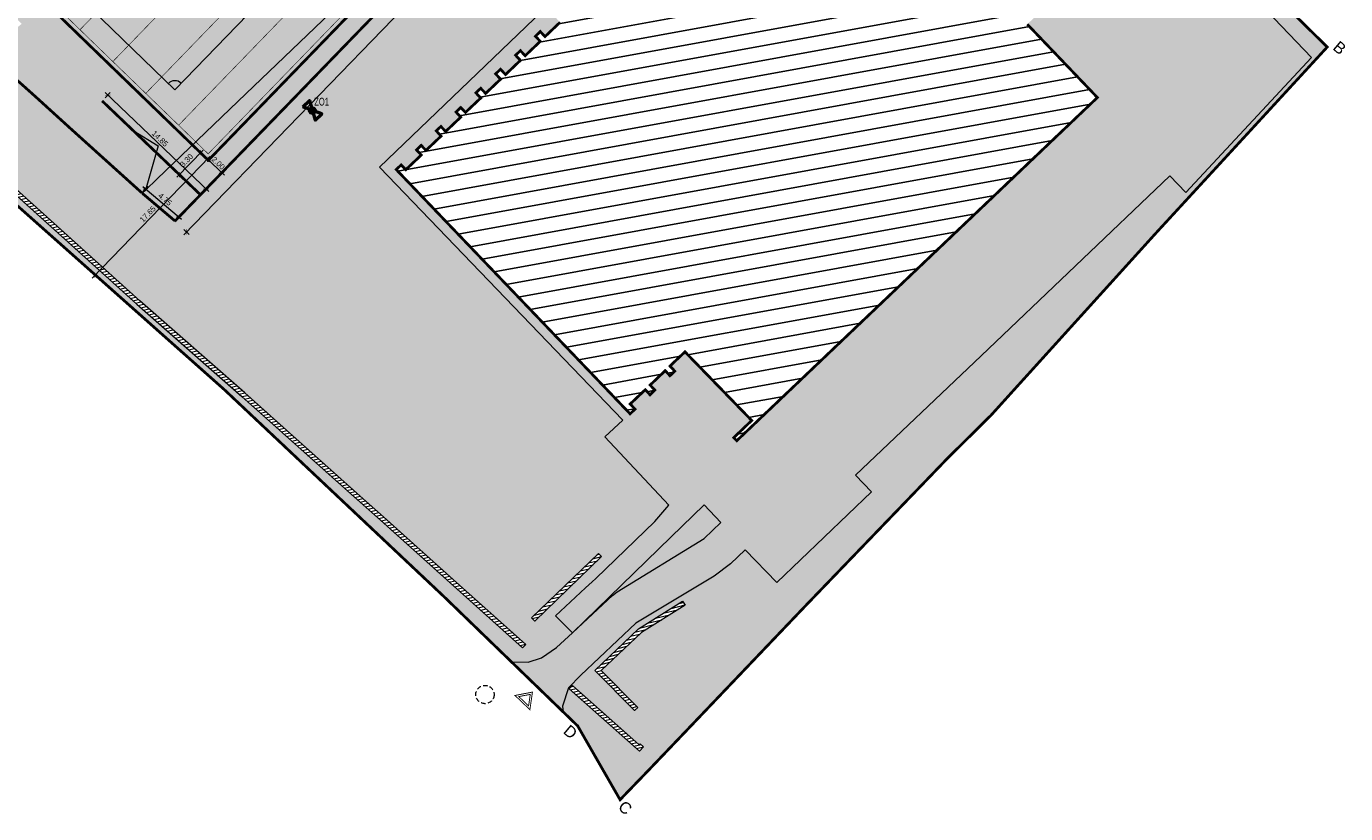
# Model space of a CAD drawing. Header units: metres. Extents: x 7426999 to 7429100, y 5539936 to 5541998.
# Tile 2 of 15: x 7427260 to 7427404, y 5541227 to 5541313. Entities that reach past the tile are written whole.
import ezdxf
from ezdxf.enums import TextEntityAlignment as Align
from ezdxf.lldxf.tags import DXFTag

# ---------------------------------------------------------------- set-up
doc = ezdxf.new("R2010")
doc.units = ezdxf.units.M
doc.header["$PDSIZE"] = 0.75
for name, pattern in [('CONTINOUS', [0]), ('DASHED', [0.75, 0.5, -0.25]), ('DASHED2', [0.375, 0.25, -0.125])]:
    doc.linetypes.add(name, pattern=pattern)
doc.layers.get('0').update_dxf_attribs({"linetype": 'CONTINUOUS'})
doc.layers.get('Defpoints').update_dxf_attribs({"linetype": 'CONTINUOUS'})
for name, color, linetype, lineweight in [('__OPISY', 7, 'CONTINUOUS', 5), ('_PZT_NAWIERZCHNIE_L', 7, 'CONTINUOUS', 9), ('A_boisko_L', 67, 'CONTINUOUS', 9), ('A_budynki istniejące_L', 252, 'CONTINUOUS', 70), ('A_drenaż', 6, 'DASHED', 9), ('A_granica terenu do wniosku o ULICP', 151, 'DASHED2', 40), ('A_mur oporowy', 2, 'CONTINUOUS', 9), ('A_ogrodzenie likwidacja', 1, 'KRZYZYKI', 20), ('A_teren podlegający przekształceniu', 1, 'DASHED2', 70), ('A_WYMIAROWANIE', 255, 'CONTINUOUS', 0), ('A_WYMIAROWANIE_drenaż', 4, 'CONTINUOUS', 0)]:
    doc.layers.add(name, color=color, linetype=linetype, lineweight=lineweight)
doc.layers.add('__SANITARNE', color=104, linetype='CONTINUOUS')
doc.layers.add('A_budynki istniejące_H', color=252, linetype='CONTINUOUS')
doc.layers.add('_NDRK', color=6, linetype='CONTINUOUS', plot=False)
for name, color, linetype, lineweight, transparency in [('A_boisko_H', 67, 'CONTINUOUS', 9, 0.5), ('A_chodniki_H', 253, 'CONTINUOUS', 9, 0.3), ('A_tereny zielone', 63, 'CONTINUOUS', 9, 0.7)]:
    doc.layers.add(name, color=color, linetype=linetype, lineweight=lineweight, transparency=transparency)
for name, color, linetype, lineweight, true_color in [('A_ogrodzenie_projektowane', 7, 'DASHED2', 9, 0xed840c), ('A_piłkochwyty nowoprojektowane', 7, 'DASHED2', 9, 0x1384f3), ('A_piłkochwyty wymiana', 7, 'DASHED2', 9, 0xed84ff), ('IS_KD_inst_wewn', 7, 'CONTINOUS', 50, 0x00c431), ('IS_W_inst_wewn', 7, 'CONTINOUS', 50, 0x007bf4)]:
    doc.layers.add(name, color=color, linetype=linetype, lineweight=lineweight, true_color=true_color)
doc.layers.add('WYTYCZNE ELEKTRYCZNE', color=232, linetype='CONTINUOUS', lineweight=30, plot=False)
doc.styles.add('Arial', font='arial.ttf')
doc.styles.add('century gothic', font='GOTHIC.TTF')
tags = doc.linetypes.add('KRZYZYKI', pattern='A,0,-5.08,["X",Standard,S=2.54,R=0,X=-2.54,Y=-1.27],-5.08', length=10.16).pattern_tags.tags
tags[6] = DXFTag(74, 10)
doc.dimstyles.new('DUO PZT', dxfattribs={"dimtxt": 0.6, "dimasz": 0.4, "dimexe": 0.4, "dimexo": 0, "dimgap": 0, "dimtad": 0, "dimrnd": 0.05, "dimzin": 1, "dimdsep": 46, "dimtxsty": 'century gothic', "dimblk1": 'ARCHTICK', "dimblk2": 'ARCHTICK', "dimsah": 1, "dimcen": 0, "dimdle": 0.4, "dimclrd": 256, "dimclre": 256, "dimclrt": 7, "dimazin": 0, "dimtfac": 1, "dimtmove": 0, "dimatfit": 3, "dimldrblk": 'ARCHTICK', "dimfxl": 0.4, "dimfxlon": 1, "dimtvp": 0.8, "dimtolj": 1, "dimlwd": 15, "dimarcsym": 0})
pattern_1 = [(13.80393, (7427116.40293, 5541359.69487), (-0.0757555, 0.30832994), [])]

# ---------------------------------------------------------------- blocks, each defined once
blk = doc.blocks.new('_ArchTick')
at = {"color": 0, "const_width": 0.15}
blk.add_lwpolyline([(-0.5, -0.5), (0.5, 0.5)], dxfattribs=at)
blk = doc.blocks.new('*D19')
at = {"layer": 'A_WYMIAROWANIE', "lineweight": 15, "transparency": 16777216}
blk.add_line((7427268.5, 5541305.48), (7427279.83, 5541294.68), dxfattribs=at)
at = {"layer": 'A_WYMIAROWANIE', "lineweight": -2, "transparency": 16777216}
for p, q in [((7427268.52, 5541304.92), (7427269.07, 5541305.49)), ((7427279.26, 5541294.66), (7427279.81, 5541295.24))]:
    blk.add_line(p, q, dxfattribs=at)
at = {"layer": 'Defpoints', "color": 0, "transparency": 16777216}
for p in [(7427268.19, 5541304.57), (7427278.93, 5541294.31), (7427279.54, 5541294.95)]:
    blk.add_point(p, dxfattribs=at)
at = {"layer": 'A_WYMIAROWANIE', "lineweight": 15, "transparency": 16777216, "xscale": 0.4, "yscale": 0.4, "zscale": 0.4}
for p, rotation in [((7427268.79, 5541305.2), 136.3328862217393), ((7427279.54, 5541294.95), 316.3328862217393)]:
    blk.add_blockref('_ArchTick', p, dxfattribs=dict(at, rotation=rotation))
at = {"layer": 'A_WYMIAROWANIE', "color": 7, "transparency": 16777216, "insert": (7427274.51, 5541300.44), "char_height": 0.6, "attachment_point": 5, "rotation": 316.3329, "style": 'century gothic'}
blk.add_mtext('\\A1;14.85', dxfattribs=at)
blk = doc.blocks.new('boisko 110x68')
at = {"linetype": 'DASHED', "ltscale": 5}
blk.add_lwpolyline([(0, 0), (110, 0), (110, 68), (0, 68)], close=True, dxfattribs=at)
for points in [[(8, 3), (102, 3), (102, 65), (8, 65)], [(24.5, 54.17), (8, 54.17), (8, 13.85), (24.5, 13.85)], [(85.5, 54.16), (102, 54.16), (102, 13.84), (85.5, 13.84)], [(8, 43.17), (13.5, 43.17), (13.5, 24.85), (8, 24.85)], [(102, 43.16), (96.5, 43.16), (96.5, 24.84), (102, 24.84)], [(5.56, 30.35), (8, 30.35), (8, 37.67), (5.56, 37.67)], [(104.44, 30.34), (102, 30.34), (102, 37.66), (104.44, 37.66)]]:
    blk.add_lwpolyline(points, close=True)
blk.add_lwpolyline([(55, 2.94), (55, 65)])
for points in [[(24.5, 41.32), (24.5, 26.7, 0.499146)], [(85.5, 41.31), (85.5, 26.69, -0.499146)]]:
    blk.add_lwpolyline(points, format="xyb", close=True)
blk.add_circle((55, 34.01), 9.15)
for centre, start, end in [((8, 65), 270, 0), ((102, 65), 180, 270), ((8, 3), 0, 90), ((102, 3), 90, 180)]:
    blk.add_arc(centre, 0.982, start, end)
blk = doc.blocks.new('bosiko 110x68')
at = {"layer": 'A_drenaż', "ltscale": 3, "const_width": 0.06}
blk.add_lwpolyline([(0.5, 0.5), (109.5, 0.5), (109.5, 67.5), (0.5, 67.5)], close=True, dxfattribs=at)
for points in [[(5, 67.5), (5, 0.5)], [(10, 67.5), (10, 0.5)], [(15, 67.5), (15, 0.5)], [(20, 67.5), (20, 0.5)], [(25, 67.5), (25, 0.5)], [(30, 67.5), (30, 0.5)], [(35, 67.5), (35, 0.5)], [(40, 67.5), (40, 0.5)], [(45, 67.5), (45, 0.5)], [(50, 67.5), (50, 0.5)], [(55, 67.5), (55, 0.5)], [(60, 67.5), (60, 0.5)], [(65, 67.5), (65, 0.5)], [(70, 67.5), (70, 0.5)], [(75, 67.5), (75, 0.5)], [(80, 67.5), (80, 0.5)], [(85, 67.5), (85, 0.5)], [(90, 67.5), (90, 0.5)], [(95, 67.5), (95, 0.5)], [(100, 67.5), (100, 0.5)], [(105, 67.5), (105, 0.5)]]:
    blk.add_lwpolyline(points, dxfattribs=at)
blk = doc.blocks.new('*D32')
at = {"layer": 'A_WYMIAROWANIE', "lineweight": 15, "transparency": 16777216}
blk.add_line((7427276.34, 5541296.24), (7427279.21, 5541299.2), dxfattribs=at)
at = {"layer": 'A_WYMIAROWANIE', "lineweight": -2, "transparency": 16777216}
for p, q in [((7427279.22, 5541298.63), (7427278.64, 5541299.19)), ((7427276.91, 5541296.25), (7427276.33, 5541296.8))]:
    blk.add_line(p, q, dxfattribs=at)
at = {"layer": 'Defpoints', "color": 0, "transparency": 16777216}
for p in [(7427278.93, 5541298.91), (7427279.43, 5541298.42), (7427277.12, 5541296.04)]:
    blk.add_point(p, dxfattribs=at)
at = {"layer": 'A_WYMIAROWANIE', "lineweight": 15, "transparency": 16777216, "xscale": 0.4, "yscale": 0.4, "zscale": 0.4}
for p, rotation in [((7427278.93, 5541298.91), 45.92908428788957), ((7427276.62, 5541296.52), 225.9290842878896)]:
    blk.add_blockref('_ArchTick', p, dxfattribs=dict(at, rotation=rotation))
at = {"layer": 'A_WYMIAROWANIE', "color": 7, "transparency": 16777216, "insert": (7427277.41, 5541298.07), "char_height": 0.6, "attachment_point": 5, "rotation": 45.9291, "style": 'century gothic'}
blk.add_mtext('\\A1;3.30', dxfattribs=at)
blk = doc.blocks.new('zbiornik 2024.12.09 v2')
at = {"layer": '_NDRK', "lineweight": 30}
blk.add_circle((2.52, 50.92), 0.152, dxfattribs=at)
at = {"layer": 'IS_KD_inst_wewn'}
for p, q in [((-51.99, 52.77), (-50.41, 52.77)), ((-51.99, 50.92), (-51.99, 52.77)), ((49.83, 52.77), (57.02, 52.77)), ((57.02, 50.92), (57.02, 52.77)), ((2.52, 50.92), (-51.99, 50.92)), ((57.02, 50.92), (2.52, 50.92))]:
    blk.add_line(p, q, dxfattribs=at)
at = {"layer": 'IS_KD_inst_wewn', "ltscale": 7}
for points in [[(-50.41, 53.69), (-50.41, 51.85), (49.83, 51.85), (49.83, 53.69)], [(-50.29, 53.57), (-50.29, 51.97), (49.71, 51.97), (49.71, 53.57)]]:
    blk.add_lwpolyline(points, close=True, dxfattribs=at)
at = {"layer": 'IS_KD_inst_wewn'}
for centre, radius in [((-51.98, 52.77), 0.5), ((57.02, 52.77), 0.5), ((-51.98, 50.92), 0.3), ((-47.48, 50.92), 0.212), ((-42.48, 50.92), 0.212), ((-37.48, 50.92), 0.212), ((-32.48, 50.92), 0.212), ((-27.48, 50.92), 0.212), ((-22.48, 50.92), 0.212), ((-17.48, 50.92), 0.212), ((-12.48, 50.92), 0.212), ((-7.48, 50.92), 0.212), ((-2.48, 50.92), 0.212), ((2.52, 50.92), 0.212), ((7.52, 50.92), 0.212), ((12.52, 50.93), 0.212), ((17.52, 50.92), 0.212), ((22.52, 50.92), 0.212), ((27.52, 50.92), 0.212), ((32.52, 50.92), 0.212), ((37.52, 50.92), 0.212), ((42.52, 50.92), 0.212), ((47.52, 50.92), 0.212), ((52.52, 50.92), 0.212), ((57.02, 50.92), 0.3)]:
    blk.add_circle(centre, radius, dxfattribs=at)
at = {"layer": 'IS_W_inst_wewn'}
for p, q in [((51.8, 52.89), (51.8, 55.54)), ((49.83, 52.89), (51.8, 52.89))]:
    blk.add_line(p, q, dxfattribs=at)
blk.add_lwpolyline([(51.42, 55.47), (52.2, 55.47), (51.4, 55.05), (52.2, 55.05), (51.4, 55.47)], dxfattribs=at)
blk.add_lwpolyline([(60.87, -5.22), (60.91, -4.22), (62.87, -5.31), (62.91, -4.31), (60.87, -5.22)], close=True, dxfattribs=at)
for centre, radius in [((51.8, 54.12), 0.875), ((51.8, 54.12), 0.75), ((52.25, 54.12), 0.3), ((61.9, -4.77), 0.3)]:
    blk.add_circle(centre, radius, dxfattribs=at)
at = {"layer": 'WYTYCZNE ELEKTRYCZNE'}
for q in [(35.26, 59.33), (52.6, 54.15)]:
    blk.add_line((46.48, 59.33), q, dxfattribs=at)
at = {"layer": 'IS_KD_inst_wewn', "lineweight": 30, "ltscale": 7, "width": 0.7}
blk.add_text('ZB1 V=200m3 ∅1600 L=100m', height=1, rotation=360, dxfattribs=at).set_placement((-0.29, 52.77), align=Align.MIDDLE_CENTER)
at = {"layer": 'IS_W_inst_wewn', "width": 0.7}
for s, rotation, p in [('ZO2', 44.0709, (51.48, 55.61)), ('∅75', 91.557, (50.66, 53.94)), ('ZO1', 44.0709, (61.67, -4.23))]:
    blk.add_text(s, height=0.848, rotation=rotation, dxfattribs=at).set_placement(p)
at = {"layer": 'IS_W_inst_wewn'}
blk.add_text('PN', height=0.8, rotation=357.9483, dxfattribs=at).set_placement((52.68, 53.8))
at = {"layer": 'WYTYCZNE ELEKTRYCZNE', "insert": (36, 61.99), "char_height": 0.8, "width": 17.2852, "attachment_point": 1, "rotation": 0}
blk.add_mtext('Pompa zatapialna\\PU=400V,P=4.0kW,I=7.9A', dxfattribs=at)
blk = doc.blocks.new('*D66')
at = {"layer": 'A_WYMIAROWANIE', "lineweight": 15, "transparency": 16777216}
blk.add_line((7427267.11, 5541285.22), (7427279.95, 5541298.48), dxfattribs=at)
at = {"layer": 'A_WYMIAROWANIE', "lineweight": -2, "transparency": 16777216}
for p, q in [((7427279.58, 5541298.28), (7427279.96, 5541297.92)), ((7427267.3, 5541285.6), (7427267.68, 5541285.23))]:
    blk.add_line(p, q, dxfattribs=at)
at = {"layer": 'Defpoints', "color": 0, "transparency": 16777216}
for p in [(7427279.58, 5541298.28), (7427279.67, 5541298.19), (7427267.3, 5541285.6)]:
    blk.add_point(p, dxfattribs=at)
at = {"layer": 'A_WYMIAROWANIE', "lineweight": 15, "transparency": 16777216, "xscale": 0.4, "yscale": 0.4, "zscale": 0.4}
for p, rotation in [((7427279.67, 5541298.19), 45.92872995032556), ((7427267.39, 5541285.51), 225.9287299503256)]:
    blk.add_blockref('_ArchTick', p, dxfattribs=dict(at, rotation=rotation))
at = {"layer": 'A_WYMIAROWANIE', "color": 7, "transparency": 16777216, "insert": (7427273.17, 5541292.2), "char_height": 0.6, "attachment_point": 5, "rotation": 45.9287, "style": 'century gothic'}
blk.add_mtext('\\A1;17.65', dxfattribs=at)
blk = doc.blocks.new('*D69')
at = {"layer": 'A_WYMIAROWANIE', "lineweight": 15, "transparency": 16777216}
blk.add_line((7427330.05, 5541344.62), (7427277.12, 5541289.95), dxfattribs=at)
at = {"layer": 'A_WYMIAROWANIE', "lineweight": -2, "transparency": 16777216}
for p, q in [((7427329.49, 5541344.61), (7427330.06, 5541344.06)), ((7427277.12, 5541290.52), (7427277.69, 5541289.96))]:
    blk.add_line(p, q, dxfattribs=at)
at = {"layer": 'Defpoints', "color": 0, "transparency": 16777216}
for p in [(7427328.52, 5541345.54), (7427276.15, 5541291.45), (7427277.4, 5541290.24)]:
    blk.add_point(p, dxfattribs=at)
at = {"layer": 'A_WYMIAROWANIE', "lineweight": 15, "transparency": 16777216, "xscale": 0.4, "yscale": 0.4, "zscale": 0.4}
for p, rotation in [((7427329.77, 5541344.33), 45.92908429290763), ((7427277.4, 5541290.24), 225.9290842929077)]:
    blk.add_blockref('_ArchTick', p, dxfattribs=dict(at, rotation=rotation))
at = {"layer": 'A_WYMIAROWANIE', "color": 7, "transparency": 16777216, "insert": (7427303.23, 5541317.64), "char_height": 0.6, "attachment_point": 5, "rotation": 45.9291, "style": 'century gothic'}
blk.add_mtext('\\A1;75.30', dxfattribs=at)
blk = doc.blocks.new('*D70')
at = {"layer": 'A_WYMIAROWANIE', "lineweight": 15, "transparency": 16777216}
blk.add_line((7427279.51, 5541298.37), (7427281.54, 5541296.44), dxfattribs=at)
at = {"layer": 'A_WYMIAROWANIE', "lineweight": -2, "transparency": 16777216}
for p, q in [((7427279.79, 5541298.08), (7427280.08, 5541298.38)), ((7427281.24, 5541296.7), (7427281.53, 5541297))]:
    blk.add_line(p, q, dxfattribs=at)
at = {"layer": 'Defpoints', "color": 0, "transparency": 16777216}
for p in [(7427279.79, 5541298.08), (7427281.24, 5541296.7), (7427281.25, 5541296.71)]:
    blk.add_point(p, dxfattribs=at)
at = {"layer": 'A_WYMIAROWANIE', "lineweight": 15, "transparency": 16777216, "xscale": 0.4, "yscale": 0.4, "zscale": 0.4}
for p, rotation in [((7427279.8, 5541298.09), 136.3328862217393), ((7427281.25, 5541296.71), 316.3328862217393)]:
    blk.add_blockref('_ArchTick', p, dxfattribs=dict(at, rotation=rotation))
at = {"layer": 'A_WYMIAROWANIE', "color": 7, "transparency": 16777216, "insert": (7427280.87, 5541297.77), "char_height": 0.6, "attachment_point": 5, "rotation": 316.3329, "style": 'century gothic'}
blk.add_mtext('\\A1;2.00', dxfattribs=at)
blk = doc.blocks.new('*D71')
at = {"layer": 'A_WYMIAROWANIE', "lineweight": 15, "transparency": 16777216}
blk.add_line((7427272.62, 5541295.22), (7427276.84, 5541291.65), dxfattribs=at)
at = {"layer": 'A_WYMIAROWANIE', "lineweight": -2, "transparency": 16777216}
for p, q in [((7427272.67, 5541294.66), (7427273.18, 5541295.27)), ((7427276.28, 5541291.6), (7427276.8, 5541292.21))]:
    blk.add_line(p, q, dxfattribs=at)
at = {"layer": 'Defpoints', "color": 0, "transparency": 16777216}
for p in [(7427272.54, 5541294.51), (7427276.15, 5541291.45), (7427276.54, 5541291.9)]:
    blk.add_point(p, dxfattribs=at)
at = {"layer": 'A_WYMIAROWANIE', "lineweight": 15, "transparency": 16777216, "xscale": 0.4, "yscale": 0.4, "zscale": 0.4}
for p, rotation in [((7427272.92, 5541294.96), 139.7430955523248), ((7427276.54, 5541291.9), 319.7430955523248)]:
    blk.add_blockref('_ArchTick', p, dxfattribs=dict(at, rotation=rotation))
at = {"layer": 'A_WYMIAROWANIE', "color": 7, "transparency": 16777216, "insert": (7427275.06, 5541293.82), "char_height": 0.6, "attachment_point": 5, "rotation": 319.7431, "style": 'century gothic'}
blk.add_mtext('\\A1;4.75', dxfattribs=at)

msp = doc.modelspace()

# ---------------------------------------------------------------- hatches: boundary and pattern name
at = {"layer": 'A_boisko_H'}
h = msp.add_hatch(dxfattribs=at)
h.set_pattern_fill('SITEWORK_GRASS', color=256, angle=9, pattern_type=2)
h.set_pattern_definition([(55.3329, (7427119.65196, 5541382.3018), (-0.179367, 0.9837822), [0.1875, -1.2267136]), (10.3329, (7427119.652, 5541382.3018), (-0.179367, 0.9837822), [0.1875, -0.8125]), (100.3329, (7427119.652, 5541382.3018), (-0.9837822, -0.179367), [0.1875, -0.8125])])
h.paths.add_polyline_path([(7427327.086, 5541346.936), (7427248.054, 5541423.446), (7427200.751, 5541374.594), (7427279.789, 5541298.079)])
at = {"layer": 'A_budynki istniejące_H'}
h = msp.add_hatch(dxfattribs=at)
h.set_pattern_fill('ANSI31', color=256, scale=0.5, angle=9)
h.set_pattern_definition([(10.3329, (7427118.9615, 5541381.5784), (-0.284745, 1.561754), [])])
h.paths.add_polyline_path([(7427348.56, 5541343.21), (7427374.12, 5541316.56), (7427373.58, 5541316.05), (7427373.09, 5541316.57), (7427371.44, 5541315.01), (7427371.94, 5541314.48), (7427371.41, 5541313.98), (7427370.92, 5541314.51), (7427369.27, 5541312.95), (7427371.954, 5541310.144), (7427376.93, 5541304.94), (7427337.53, 5541267.44), (7427337.19, 5541267.77), (7427339.16, 5541269.65), (7427331.87, 5541277.15), (7427330.23, 5541275.6), (7427330.76, 5541275.04), (7427330.229, 5541274.539), (7427329.71, 5541275.09), (7427328.06, 5541273.52), (7427328.58, 5541272.97), (7427328.05, 5541272.46), (7427327.53, 5541273.01), (7427325.88, 5541271.45), (7427326.42, 5541270.89), (7427325.87, 5541270.38), (7427300.32, 5541297.07), (7427300.86, 5541297.58), (7427301.361, 5541297.051), (7427303.061, 5541298.659), (7427302.531, 5541299.221), (7427303.049, 5541299.711), (7427303.57, 5541299.16), (7427305.22, 5541300.73), (7427304.69, 5541301.3), (7427305.2, 5541301.78), (7427305.72, 5541301.23), (7427307.37, 5541302.8), (7427306.85, 5541303.36), (7427307.37, 5541303.85), (7427307.88, 5541303.31), (7427309.56, 5541304.89), (7427309.02, 5541305.45), (7427309.55, 5541305.95), (7427310.09, 5541305.39), (7427311.73, 5541306.95), (7427311.18, 5541307.52), (7427311.71, 5541308.03), (7427312.26, 5541307.45), (7427313.89, 5541309), (7427313.36, 5541309.56), (7427313.89, 5541310.06), (7427314.41, 5541309.51), (7427316.06, 5541311.08), (7427315.53, 5541311.64), (7427316.06, 5541312.15), (7427316.58, 5541311.6), (7427318.22, 5541313.16), (7427317.7, 5541313.72), (7427318.22, 5541314.22), (7427318.75, 5541313.66), (7427320.41, 5541315.24), (7427319.88, 5541315.8), (7427320.4, 5541316.29), (7427320.92, 5541315.74), (7427322.56, 5541317.29), (7427322.02, 5541317.85), (7427322.56, 5541318.36), (7427323.08, 5541317.81), (7427324.73, 5541319.37), (7427324.21, 5541319.92), (7427324.73, 5541320.42), (7427325.25, 5541319.87), (7427326.9, 5541321.44), (7427326.37, 5541322), (7427326.9, 5541322.51), (7427327.43, 5541321.95), (7427329.07, 5541323.51), (7427328.54, 5541324.08), (7427329.06, 5541324.58), (7427329.59, 5541324.03), (7427331.23, 5541325.59), (7427330.7, 5541326.14), (7427331.23, 5541326.64), (7427331.75, 5541326.1), (7427333.39, 5541327.65), (7427332.86, 5541328.2), (7427333.4, 5541328.71), (7427333.92, 5541328.17), (7427335.55, 5541329.71), (7427335.02, 5541330.26), (7427335.55, 5541330.76), (7427336.07, 5541330.21), (7427337.73, 5541331.79), (7427337.2, 5541332.35), (7427337.73, 5541332.84), (7427338.25, 5541332.29), (7427339.88, 5541333.85), (7427339.36, 5541334.4), (7427339.88, 5541334.9), (7427340.39, 5541334.36), (7427342.06, 5541335.94), (7427341.54, 5541336.49), (7427342.05, 5541336.97), (7427342.56, 5541336.43), (7427344.22, 5541338), (7427343.69, 5541338.56), (7427344.21, 5541339.06), (7427344.73, 5541338.52), (7427346.38, 5541340.08), (7427345.85, 5541340.64), (7427346.38, 5541341.14), (7427346.91, 5541340.59), (7427348.55, 5541342.14), (7427348.02, 5541342.7)])
at = {"layer": 'A_chodniki_H'}
h = msp.add_hatch(dxfattribs=at)
h.set_pattern_fill('GENERAL_HEXAGON', color=256, scale=1.5, angle=-57.69533, pattern_type=2)
h.set_pattern_definition([(258.63756, (7427116.40293, 5541359.69487), (0.3183944, -0.0639824), [0.1875, -0.375]), (18.63756, (7427116.40293, 5541359.69487), (-0.10378683, 0.30772885), [0.1875, -0.375]), (318.63756, (7427116.366, 5541359.51105), (0.2146076, 0.24374645), [0.1875, -0.375])])
h.paths.add_polyline_path([(7427312.886, 5541243.296), (7427314.75, 5541243.25), (7427316.18, 5541243.72), (7427317.84, 5541244.85), (7427319.57, 5541246.44), (7427317.72, 5541248.3), (7427321.012, 5541251.355), (7427321.378, 5541251.695), (7427321.745, 5541252.036), (7427322.112, 5541252.376), (7427328.58, 5541258.61), (7427330.09, 5541260.41), (7427323.12, 5541267.86), (7427325.08, 5541269.7), (7427298.49, 5541297.32), (7427342.95, 5541340.01), (7427328.68, 5541353.98), (7427312.44, 5541369.59), (7427298.73, 5541382.85), (7427277.779, 5541403.101), (7427277.72, 5541407.27), (7427262.97, 5541421.54), (7427255.82, 5541428.46), (7427251.26, 5541428.48), (7427250.75, 5541427.87), (7427252.19, 5541426.68), (7427251.32, 5541425.57), (7427248.26, 5541428.16), (7427249.5, 5541429.45), (7427241.49, 5541428.41), (7427235.67, 5541427.08), (7427217.81, 5541408.93), (7427205.72, 5541396.49), (7427186.78, 5541377.78), (7427184.71, 5541375.16), (7427184.92, 5541371.82), (7427188.92, 5541368.13), (7427189.77, 5541369.07), (7427190.38, 5541368.24), (7427189.68, 5541367.45), (7427205.99, 5541352.83), (7427200.71, 5541346.78), (7427194.13, 5541352.7), (7427192.59, 5541354.04), (7427189.686, 5541356.68), (7427184.913, 5541361.02), (7427182.35, 5541363.35), (7427180.22, 5541365.25), (7427178.93, 5541363.93), (7427177.975, 5541362.933), (7427172.66, 5541368.39), (7427174.622, 5541370.425), (7427179.64, 5541375.47), (7427179.98, 5541375.21), (7427203.65, 5541398.59), (7427215.39, 5541410.29), (7427237.09, 5541433.1), (7427241.49, 5541434.47), (7427239.97, 5541435.86), (7427243.069, 5541439.459), (7427250.46, 5541432.98), (7427260.89, 5541444.87), (7427253.84, 5541451.05), (7427254.6, 5541451.9), (7427261.31, 5541446.04), (7427262.182, 5541446.098), (7427263.413, 5541444.916), (7427260.46, 5541442.38), (7427270.14, 5541432.76), (7427262.8, 5541425.24), (7427261.75, 5541424.2), (7427269.12, 5541416.97), (7427269.89, 5541416.27), (7427277.41, 5541408.96), (7427279.16, 5541407.3), (7427279.18, 5541403.15), (7427299.43, 5541383.63), (7427313.14, 5541370.37), (7427329.45, 5541354.65), (7427330.14, 5541355.32), (7427333.2, 5541352.27), (7427333.96, 5541352.05), (7427344.66, 5541341.63), (7427352.19, 5541348.62), (7427363.83, 5541336.54), (7427365.08, 5541337.79), (7427379.36, 5541322.8), (7427380.25, 5541322.03), (7427381.81, 5541321.37), (7427383.48, 5541321.65), (7427384.86, 5541322.51), (7427386.39, 5541323.91), (7427400.33, 5541309.31), (7427386.58, 5541294.57), (7427384.85, 5541296.39), (7427364.25, 5541276.73), (7427350.51, 5541263.66), (7427352.26, 5541261.86), (7427341.9, 5541251.93), (7427338.44, 5541255.52), (7427336.85, 5541254), (7427335.07, 5541252.64), (7427326.5, 5541247.52), (7427320.48, 5541241.81), (7427319.15, 5541240.43), (7427318.49, 5541238.43), (7427318.546, 5541237.821)])
h.paths.add_polyline_path([(7427348.56, 5541343.21), (7427374.12, 5541316.56), (7427373.58, 5541316.05), (7427373.09, 5541316.57), (7427371.44, 5541315.01), (7427371.94, 5541314.48), (7427371.41, 5541313.98), (7427370.92, 5541314.51), (7427369.27, 5541312.95), (7427371.954, 5541310.144), (7427376.93, 5541304.94), (7427337.53, 5541267.44), (7427337.19, 5541267.77), (7427339.16, 5541269.65), (7427331.87, 5541277.15), (7427330.23, 5541275.6), (7427330.76, 5541275.04), (7427330.229, 5541274.539), (7427329.71, 5541275.09), (7427328.06, 5541273.52), (7427328.58, 5541272.97), (7427328.05, 5541272.46), (7427327.53, 5541273.01), (7427325.88, 5541271.45), (7427326.42, 5541270.89), (7427325.87, 5541270.38), (7427300.32, 5541297.07), (7427300.86, 5541297.58), (7427301.361, 5541297.051), (7427303.061, 5541298.659), (7427302.531, 5541299.221), (7427303.049, 5541299.711), (7427303.57, 5541299.16), (7427305.22, 5541300.73), (7427304.69, 5541301.3), (7427305.2, 5541301.78), (7427305.72, 5541301.23), (7427307.37, 5541302.8), (7427306.85, 5541303.36), (7427307.37, 5541303.85), (7427307.88, 5541303.31), (7427309.56, 5541304.89), (7427309.02, 5541305.45), (7427309.55, 5541305.95), (7427310.09, 5541305.39), (7427311.73, 5541306.95), (7427311.18, 5541307.52), (7427311.71, 5541308.03), (7427312.26, 5541307.45), (7427313.89, 5541309), (7427313.36, 5541309.56), (7427313.89, 5541310.06), (7427314.41, 5541309.51), (7427316.06, 5541311.08), (7427315.53, 5541311.64), (7427316.06, 5541312.15), (7427316.58, 5541311.6), (7427318.22, 5541313.16), (7427317.7, 5541313.72), (7427318.22, 5541314.22), (7427318.75, 5541313.66), (7427320.41, 5541315.24), (7427319.88, 5541315.8), (7427320.4, 5541316.29), (7427320.92, 5541315.74), (7427322.56, 5541317.29), (7427322.02, 5541317.85), (7427322.56, 5541318.36), (7427323.08, 5541317.81), (7427324.73, 5541319.37), (7427324.21, 5541319.92), (7427324.73, 5541320.42), (7427325.25, 5541319.87), (7427326.9, 5541321.44), (7427326.37, 5541322), (7427326.9, 5541322.51), (7427327.43, 5541321.95), (7427329.07, 5541323.51), (7427328.54, 5541324.08), (7427329.06, 5541324.58), (7427329.59, 5541324.03), (7427331.23, 5541325.59), (7427330.7, 5541326.14), (7427331.23, 5541326.64), (7427331.75, 5541326.1), (7427333.39, 5541327.65), (7427332.86, 5541328.2), (7427333.4, 5541328.71), (7427333.92, 5541328.17), (7427335.55, 5541329.71), (7427335.02, 5541330.26), (7427335.55, 5541330.76), (7427336.07, 5541330.21), (7427337.73, 5541331.79), (7427337.2, 5541332.35), (7427337.73, 5541332.84), (7427338.25, 5541332.29), (7427339.88, 5541333.85), (7427339.36, 5541334.4), (7427339.88, 5541334.9), (7427340.39, 5541334.36), (7427342.06, 5541335.94), (7427341.54, 5541336.49), (7427342.05, 5541336.97), (7427342.56, 5541336.43), (7427344.22, 5541338), (7427343.69, 5541338.56), (7427344.21, 5541339.06), (7427344.73, 5541338.52), (7427346.38, 5541340.08), (7427345.85, 5541340.64), (7427346.38, 5541341.14), (7427346.91, 5541340.59), (7427348.55, 5541342.14), (7427348.02, 5541342.7)], flags=16)
h.paths.add_polyline_path([(7427351.57, 5541345.94), (7427362.15, 5541334.94), (7427360.65, 5541333.528), (7427359.66, 5541332.72), (7427349.201, 5541343.629)], flags=16)
h.paths.add_polyline_path([(7427367.98, 5541328.49), (7427369.23, 5541327.62), (7427376.47, 5541320.1), (7427377.44, 5541318.27), (7427377.4, 5541316.06), (7427376.82, 5541314.84), (7427376.01, 5541315.63), (7427373.453, 5541318.311), (7427370.115, 5541321.81), (7427364.079, 5541328.138), (7427365.353, 5541328.772)], flags=16)
h.paths.add_polyline_path([(7427335.79, 5541258.5), (7427333.96, 5541260.42), (7427330.31, 5541256.89), (7427319.57, 5541246.44), (7427323.95, 5541250.54), (7427324.47, 5541250.91), (7427333.98, 5541256.76)], flags=16)
at = {"layer": 'A_mur oporowy'}
h = msp.add_hatch(dxfattribs=at)
h.set_pattern_fill('ANSI31', color=256, scale=0.1, angle=12.47104)
h.set_pattern_definition(pattern_1)
h.paths.add_polyline_path([(7427256.542, 5541296.284), (7427271.974, 5541282.343), (7427283.434, 5541272.283), (7427296.374, 5541260.713), (7427298.604, 5541258.763), (7427306.203, 5541251.914), (7427314.133, 5541244.814), (7427314.467, 5541245.186), (7427306.537, 5541252.286), (7427298.936, 5541259.137), (7427296.706, 5541261.087), (7427283.766, 5541272.657), (7427272.306, 5541282.717), (7427256.878, 5541296.656), (7427244.535, 5541307.798), (7427240.116, 5541311.597), (7427230.318, 5541320.515), (7427219.057, 5541330.746), (7427200.876, 5541346.967), (7427200.544, 5541346.593), (7427218.723, 5541330.374), (7427229.982, 5541320.145), (7427239.784, 5541311.223), (7427244.205, 5541307.422)])
h = msp.add_hatch(dxfattribs=at)
h.set_pattern_fill('ANSI31', color=256, scale=0.1, angle=12.47104)
h.set_pattern_definition(pattern_1)
h.paths.add_polyline_path([(7427322.406, 5541255.13), (7427322.754, 5541254.77), (7427315.454, 5541247.72), (7427315.106, 5541248.08)])
h = msp.add_hatch(dxfattribs=at)
h.set_pattern_fill('ANSI31', color=256, scale=0.1, angle=12.47104)
h.set_pattern_definition(pattern_1)
h.paths.add_polyline_path([(7427322.727, 5541242.334), (7427326.708, 5541238.306), (7427326.352, 5541237.954), (7427322.013, 5541242.346), (7427326.796, 5541246.889), (7427331.617, 5541249.912), (7427331.883, 5541249.488), (7427327.104, 5541246.491)])
h = msp.add_hatch(dxfattribs=at)
h.set_pattern_fill('ANSI31', color=256, scale=0.1, angle=12.47104)
h.set_pattern_definition(pattern_1)
h.paths.add_polyline_path([(7427319.234, 5541240.333), (7427326.903, 5541233.524), (7427327.35, 5541233.986), (7427326.99, 5541234.334), (7427326.877, 5541234.216), (7427319.566, 5541240.707)])
at = {"layer": 'A_tereny zielone'}
h = msp.add_hatch(color=256, dxfattribs=at)
h.dxf.hatch_style = 1
h.paths.add_polyline_path([(7427386.39, 5541323.91), (7427400.33, 5541309.31), (7427386.58, 5541294.57), (7427384.85, 5541296.39), (7427364.25, 5541276.73), (7427350.51, 5541263.66), (7427352.26, 5541261.86), (7427341.9, 5541251.93), (7427338.44, 5541255.52), (7427336.85, 5541254), (7427335.07, 5541252.64), (7427326.5, 5541247.52), (7427320.48, 5541241.81), (7427319.15, 5541240.43), (7427318.49, 5541238.43), (7427318.546, 5541237.821), (7427320.15, 5541236.27), (7427324.78, 5541228.21), (7427327.9, 5541231.44), (7427332.02, 5541235.75), (7427345.01, 5541249.37), (7427360.53, 5541265.49), (7427365.33, 5541270.24), (7427367.48, 5541272.62), (7427383.24, 5541290.03), (7427402.05, 5541310.46), (7427396.7, 5541315.71), (7427378.19, 5541333.92), (7427374.211, 5541337.709), (7427372.92, 5541336.41), (7427371.84, 5541337.44), (7427373.099, 5541338.769), (7427366.52, 5541345.04), (7427363.62, 5541347.81), (7427361.29, 5541350.08), (7427358.58, 5541352.7), (7427348.33, 5541362.8), (7427334.14, 5541376.5), (7427315.34, 5541394.75), (7427296.48, 5541413.08), (7427286.228, 5541422.83), (7427284.71, 5541421.28), (7427283.3, 5541422.5), (7427280.89, 5541425.01), (7427282.328, 5541426.581), (7427272.179, 5541436.459), (7427270.47, 5541434.69), (7427268.24, 5541436.7), (7427267.81, 5541437.12), (7427269.612, 5541438.962), (7427268.91, 5541439.64), (7427263.413, 5541444.916), (7427260.46, 5541442.38), (7427270.14, 5541432.76), (7427262.8, 5541425.24), (7427261.75, 5541424.2), (7427269.12, 5541416.97), (7427269.89, 5541416.27), (7427277.41, 5541408.96), (7427279.16, 5541407.3), (7427279.18, 5541403.15), (7427299.43, 5541383.63), (7427313.14, 5541370.37), (7427329.45, 5541354.65), (7427330.14, 5541355.32), (7427333.2, 5541352.27), (7427333.96, 5541352.05), (7427344.66, 5541341.63), (7427352.19, 5541348.62), (7427363.83, 5541336.54), (7427365.08, 5541337.79), (7427379.36, 5541322.8), (7427380.25, 5541322.03), (7427381.81, 5541321.37), (7427383.48, 5541321.65), (7427384.86, 5541322.51)])
h.paths.add_polyline_path([(7427323.217, 5541381.812), (7427339.74, 5541365.82), (7427329.43, 5541355.16), (7427321.278, 5541363.03), (7427312.899, 5541371.129)], flags=16)
h.paths.add_polyline_path([(7427335.31, 5541359.75), (7427337.42, 5541357.48), (7427333.7, 5541353.99), (7427331.59, 5541356.15)], flags=16)
h.paths.add_polyline_path([(7427322.727, 5541242.334), (7427326.708, 5541238.306), (7427326.352, 5541237.954), (7427322.013, 5541242.346), (7427326.796, 5541246.889), (7427331.617, 5541249.912), (7427331.883, 5541249.488), (7427327.104, 5541246.491)], flags=16)
h.paths.add_polyline_path([(7427319.234, 5541240.333), (7427326.903, 5541233.524), (7427327.35, 5541233.986), (7427326.99, 5541234.334), (7427326.877, 5541234.216), (7427319.566, 5541240.707)], flags=16)
h = msp.add_hatch(color=256, dxfattribs=at)
h.dxf.hatch_style = 1
h.paths.add_polyline_path([(7427342.95, 5541340.01), (7427328.68, 5541353.98), (7427312.44, 5541369.59), (7427298.73, 5541382.85), (7427277.779, 5541403.101), (7427277.72, 5541407.27), (7427262.97, 5541421.54), (7427255.82, 5541428.46), (7427251.26, 5541428.48), (7427250.75, 5541427.87), (7427252.19, 5541426.68), (7427251.32, 5541425.57), (7427248.26, 5541428.16), (7427249.5, 5541429.45), (7427241.49, 5541428.41), (7427235.67, 5541427.08), (7427217.81, 5541408.93), (7427205.72, 5541396.49), (7427186.78, 5541377.78), (7427184.71, 5541375.16), (7427184.92, 5541371.82), (7427188.92, 5541368.13), (7427189.77, 5541369.07), (7427190.38, 5541368.24), (7427189.68, 5541367.45), (7427205.99, 5541352.83), (7427200.71, 5541346.78), (7427194.13, 5541352.7), (7427192.59, 5541354.04), (7427189.686, 5541356.68), (7427184.913, 5541361.02), (7427182.35, 5541363.35), (7427180.22, 5541365.25), (7427178.93, 5541363.93), (7427177.975, 5541362.933), (7427210.43, 5541329.61), (7427230.33, 5541315.24), (7427241.97, 5541307.49), (7427247.55, 5541303.23), (7427281.57, 5541272.99), (7427305.53, 5541250.41), (7427312.886, 5541243.296), (7427314.75, 5541243.25), (7427316.18, 5541243.72), (7427317.84, 5541244.85), (7427319.57, 5541246.44), (7427317.72, 5541248.3), (7427321.012, 5541251.355), (7427321.378, 5541251.695), (7427321.745, 5541252.036), (7427322.112, 5541252.376), (7427328.58, 5541258.61), (7427330.09, 5541260.41), (7427323.12, 5541267.86), (7427325.08, 5541269.7), (7427298.49, 5541297.32)])
h.paths.add_polyline_path([(7427327.086, 5541346.936), (7427248.054, 5541423.446), (7427200.756, 5541374.589), (7427279.789, 5541298.079)], flags=16)
h.paths.add_polyline_path([(7427208.7, 5541361.93), (7427211.709, 5541358.841), (7427211, 5541358.15), (7427208.002, 5541361.208)], flags=16)
h.paths.add_polyline_path([(7427220.96, 5541343.02), (7427242.27, 5541322.8), (7427244.9, 5541325.62), (7427225.27, 5541344.56), (7427222.19, 5541344.44)], flags=16)
h.paths.add_polyline_path([(7427256.31, 5541316.03), (7427259.4, 5541313), (7427258.65, 5541312.37), (7427255.62, 5541315.32)], flags=16)
h.paths.add_polyline_path([(7427322.406, 5541255.13), (7427322.754, 5541254.77), (7427315.454, 5541247.72), (7427315.106, 5541248.08)], flags=16)
h.paths.add_polyline_path([(7427256.542, 5541296.284), (7427271.974, 5541282.343), (7427283.434, 5541272.283), (7427296.374, 5541260.713), (7427298.604, 5541258.763), (7427306.203, 5541251.914), (7427314.133, 5541244.814), (7427314.467, 5541245.186), (7427306.537, 5541252.286), (7427298.936, 5541259.137), (7427296.706, 5541261.087), (7427283.766, 5541272.657), (7427272.306, 5541282.717), (7427256.878, 5541296.656), (7427244.535, 5541307.798), (7427240.116, 5541311.597), (7427230.318, 5541320.515), (7427219.057, 5541330.746), (7427200.876, 5541346.967), (7427200.544, 5541346.593), (7427218.723, 5541330.374), (7427229.982, 5541320.145), (7427239.784, 5541311.223), (7427244.205, 5541307.422)], flags=16)
h = msp.add_hatch(color=256, dxfattribs=at)
h.dxf.hatch_style = 1
h.paths.add_polyline_path([(7427335.79, 5541258.5), (7427333.96, 5541260.42), (7427330.31, 5541256.89), (7427319.57, 5541246.44), (7427323.95, 5541250.54), (7427324.47, 5541250.91), (7427333.98, 5541256.76)])

# ---------------------------------------------------------------- linework, layer by layer
at = {"layer": '__OPISY', "const_width": 0.1}
for points in [[(7427313.297, 5541239.603), (7427315.204, 5541239.971), (7427314.925, 5541238.049)], [(7427313.716, 5541239.48), (7427314.965, 5541239.721), (7427314.783, 5541238.461)]]:
    msp.add_lwpolyline(points, close=True, dxfattribs=at)
at = {"layer": '_PZT_NAWIERZCHNIE_L'}
for points in [[(7427312.886, 5541243.296), (7427314.75, 5541243.25), (7427316.18, 5541243.72), (7427317.84, 5541244.85), (7427319.57, 5541246.44), (7427317.72, 5541248.3), (7427321.012, 5541251.355), (7427321.378, 5541251.695), (7427321.745, 5541252.036), (7427322.112, 5541252.376), (7427328.58, 5541258.61), (7427330.09, 5541260.41), (7427323.12, 5541267.86), (7427325.08, 5541269.7), (7427298.49, 5541297.32), (7427342.95, 5541340.01), (7427328.68, 5541353.98), (7427312.44, 5541369.59), (7427298.73, 5541382.85), (7427277.779, 5541403.101), (7427277.72, 5541407.27), (7427262.97, 5541421.54), (7427255.82, 5541428.46)], [(7427312.886, 5541243.296), (7427314.75, 5541243.25), (7427316.18, 5541243.72), (7427317.84, 5541244.85), (7427319.57, 5541246.44), (7427317.72, 5541248.3), (7427321.012, 5541251.355), (7427321.378, 5541251.695), (7427321.745, 5541252.036), (7427322.112, 5541252.376), (7427328.58, 5541258.61), (7427330.09, 5541260.41), (7427323.12, 5541267.86), (7427325.08, 5541269.7), (7427298.49, 5541297.32), (7427342.95, 5541340.01), (7427328.68, 5541353.98), (7427312.44, 5541369.59), (7427298.73, 5541382.85), (7427277.779, 5541403.101), (7427277.72, 5541407.27), (7427262.97, 5541421.54), (7427255.82, 5541428.46)], [(7427386.39, 5541323.91), (7427400.33, 5541309.31), (7427386.58, 5541294.57), (7427384.85, 5541296.39), (7427364.25, 5541276.73), (7427350.51, 5541263.66), (7427352.26, 5541261.86), (7427341.9, 5541251.93), (7427338.44, 5541255.52), (7427336.85, 5541254), (7427335.07, 5541252.64), (7427326.5, 5541247.52), (7427320.48, 5541241.81), (7427319.15, 5541240.43), (7427318.49, 5541238.43), (7427318.546, 5541237.821), (7427312.886, 5541243.296)], [(7427386.39, 5541323.91), (7427400.33, 5541309.31), (7427386.58, 5541294.57), (7427384.85, 5541296.39), (7427364.25, 5541276.73), (7427350.51, 5541263.66), (7427352.26, 5541261.86), (7427341.9, 5541251.93), (7427338.44, 5541255.52), (7427336.85, 5541254), (7427335.07, 5541252.64), (7427326.5, 5541247.52), (7427320.48, 5541241.81), (7427319.15, 5541240.43), (7427318.49, 5541238.43), (7427318.546, 5541237.821), (7427312.886, 5541243.296)], [(7427386.39, 5541323.91), (7427400.33, 5541309.31), (7427386.58, 5541294.57), (7427384.85, 5541296.39), (7427364.25, 5541276.73), (7427350.51, 5541263.66), (7427352.26, 5541261.86), (7427341.9, 5541251.93), (7427338.44, 5541255.52), (7427336.85, 5541254), (7427335.07, 5541252.64), (7427326.5, 5541247.52), (7427320.48, 5541241.81), (7427319.15, 5541240.43), (7427318.49, 5541238.43), (7427318.546, 5541237.821), (7427320.15, 5541236.27), (7427324.78, 5541228.21), (7427327.9, 5541231.44), (7427332.02, 5541235.75), (7427345.01, 5541249.37), (7427360.53, 5541265.49), (7427365.33, 5541270.24), (7427367.48, 5541272.62), (7427383.24, 5541290.03), (7427402.05, 5541310.46), (7427396.7, 5541315.71)], [(7427335.79, 5541258.5), (7427333.96, 5541260.42), (7427330.31, 5541256.89), (7427319.57, 5541246.44), (7427323.95, 5541250.54), (7427324.47, 5541250.91), (7427333.98, 5541256.76), (7427335.79, 5541258.5)]]:
    msp.add_lwpolyline(points, dxfattribs=at)
at = {"layer": 'A_boisko_L'}
msp.add_lwpolyline([(7427327.086, 5541346.936), (7427248.056, 5541423.444), (7427200.756, 5541374.589), (7427279.789, 5541298.079)], close=True, dxfattribs=at)
at = {"layer": 'A_budynki istniejące_L', "const_width": 0.3}
msp.add_lwpolyline([(7427369.27, 5541312.95), (7427371.954, 5541310.144), (7427376.93, 5541304.94), (7427337.53, 5541267.44), (7427337.19, 5541267.77), (7427339.16, 5541269.65), (7427331.87, 5541277.15), (7427330.23, 5541275.6), (7427330.76, 5541275.04), (7427330.229, 5541274.539), (7427329.71, 5541275.09), (7427328.06, 5541273.52), (7427328.58, 5541272.97), (7427328.05, 5541272.46), (7427327.53, 5541273.01), (7427325.88, 5541271.45), (7427326.42, 5541270.89), (7427325.87, 5541270.38), (7427300.32, 5541297.07), (7427300.86, 5541297.58), (7427301.361, 5541297.051), (7427303.061, 5541298.659), (7427302.531, 5541299.221), (7427303.049, 5541299.711), (7427303.57, 5541299.16), (7427305.22, 5541300.73), (7427304.69, 5541301.3), (7427305.2, 5541301.78), (7427305.72, 5541301.23), (7427307.37, 5541302.8), (7427306.85, 5541303.36), (7427307.37, 5541303.85), (7427307.88, 5541303.31), (7427309.56, 5541304.89), (7427309.02, 5541305.45), (7427309.55, 5541305.95), (7427310.09, 5541305.39), (7427311.73, 5541306.95), (7427311.18, 5541307.52), (7427311.71, 5541308.03), (7427312.26, 5541307.45), (7427313.89, 5541309), (7427313.36, 5541309.56), (7427313.89, 5541310.06), (7427314.41, 5541309.51), (7427316.06, 5541311.08), (7427315.53, 5541311.64), (7427316.06, 5541312.15), (7427316.58, 5541311.6), (7427318.22, 5541313.16)], dxfattribs=at)
at = {"layer": 'A_drenaż'}
msp.add_circle((7427310.015, 5541239.703), 1, dxfattribs=at)
at = {"layer": 'A_granica terenu do wniosku o ULICP', "ltscale": 5, "const_width": 0.3}
msp.add_lwpolyline([(7427247.55, 5541303.23), (7427281.57, 5541272.99), (7427305.53, 5541250.41), (7427320.15, 5541236.27), (7427324.78, 5541228.21), (7427327.9, 5541231.44), (7427332.02, 5541235.75), (7427345.01, 5541249.37), (7427360.53, 5541265.49), (7427365.33, 5541270.24), (7427367.48, 5541272.62), (7427383.24, 5541290.03), (7427402.05, 5541310.46), (7427396.7, 5541315.71)], dxfattribs=at)
at = {"layer": 'A_mur oporowy'}
msp.add_lwpolyline([(7427256.542, 5541296.284), (7427271.974, 5541282.343), (7427283.434, 5541272.283), (7427296.374, 5541260.713), (7427298.604, 5541258.763), (7427306.203, 5541251.914), (7427314.133, 5541244.814), (7427314.467, 5541245.186), (7427306.537, 5541252.286), (7427298.936, 5541259.137), (7427296.706, 5541261.087), (7427283.766, 5541272.657), (7427272.306, 5541282.717), (7427256.878, 5541296.656)], dxfattribs=at)
for points in [[(7427322.406, 5541255.13), (7427322.754, 5541254.77), (7427315.454, 5541247.72), (7427315.106, 5541248.08)], [(7427322.727, 5541242.334), (7427326.708, 5541238.306), (7427326.352, 5541237.954), (7427322.013, 5541242.346), (7427326.796, 5541246.889), (7427331.617, 5541249.912), (7427331.883, 5541249.488), (7427327.104, 5541246.491)], [(7427319.234, 5541240.333), (7427326.903, 5541233.524), (7427327.35, 5541233.986), (7427326.99, 5541234.334), (7427326.877, 5541234.216), (7427319.566, 5541240.707)]]:
    msp.add_lwpolyline(points, close=True, dxfattribs=at)
at = {"layer": 'A_ogrodzenie likwidacja', "linetype": 'DASHED', "ltscale": 2, "const_width": 0.05}
for points in [[(7427272.54, 5541294.51), (7427272.93, 5541294.82), (7427274.185, 5541296.045), (7427283.87, 5541305.33), (7427292.3, 5541313.39), (7427303.145, 5541323.745), (7427313.99, 5541334.1), (7427323.595, 5541343.185), (7427329.857, 5541349.108), (7427331.79, 5541350.936)], [(7427268.187, 5541304.568), (7427271.59, 5541301.32), (7427274.29, 5541299.66), (7427272.93, 5541294.82)]]:
    msp.add_lwpolyline(points, dxfattribs=at)
at = {"layer": 'A_ogrodzenie likwidacja', "ltscale": 0.25}
for points in [[(7427272.54, 5541294.51), (7427272.93, 5541294.82), (7427274.185, 5541296.045), (7427283.87, 5541305.33), (7427292.3, 5541313.39), (7427303.145, 5541323.745), (7427313.99, 5541334.1), (7427323.595, 5541343.185), (7427329.857, 5541349.108), (7427331.79, 5541350.936)], [(7427268.187, 5541304.568), (7427271.59, 5541301.32), (7427274.29, 5541299.66), (7427272.93, 5541294.82)]]:
    msp.add_lwpolyline(points, dxfattribs=at)
at = {"layer": 'A_ogrodzenie_projektowane', "ltscale": 2}
msp.add_lwpolyline([(7427268.187, 5541304.568, 0.3, 0.3, 0), (7427278.929, 5541294.315, 0.3, 0.3, 0)], format="xyseb", dxfattribs=at)
at = {"layer": 'A_piłkochwyty nowoprojektowane', "ltscale": 2, "const_width": 0.3}
for points in [[(7427328.523, 5541345.545), (7427276.117, 5541291.41)], [(7427272.578, 5541294.476), (7427276.153, 5541291.448)]]:
    msp.add_lwpolyline(points, dxfattribs=at)
at = {"layer": 'A_piłkochwyty wymiana', "ltscale": 2, "const_width": 0.3}
msp.add_lwpolyline([(7427243.36, 5541321.37), (7427250.185, 5541314.945), (7427257.01, 5541308.52), (7427257.01, 5541308.52), (7427260.933, 5541305.011), (7427264.775, 5541301.515), (7427272.54, 5541294.51)], dxfattribs=at)
at = {"layer": 'A_teren podlegający przekształceniu', "ltscale": 5, "const_width": 0.3}
msp.add_lwpolyline([(7427327.086, 5541346.936), (7427248.054, 5541423.446), (7427200.751, 5541374.594), (7427279.789, 5541298.079)], close=True, dxfattribs=at)

# ---------------------------------------------------------------- block references
at = {"layer": '__SANITARNE', "rotation": 315.9290890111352}
msp.add_blockref('zbiornik 2024.12.09 v2', (7427250, 5541350), dxfattribs=at)
at = {"layer": 'A_boisko_L', "rotation": 315.9290842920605}
msp.add_blockref('boisko 110x68', (7427200.756, 5541374.589), dxfattribs=at)
at = {"layer": 'A_WYMIAROWANIE_drenaż', "rotation": 315.9290842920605}
msp.add_blockref('bosiko 110x68', (7427200.756, 5541374.589), dxfattribs=at)

# ---------------------------------------------------------------- texts
at = {"layer": 'A_granica terenu do wniosku o ULICP', "ltscale": 0.1, "char_height": 1.25, "attachment_point": 4, "rotation": 319.80393, "style": 'Arial'}
for s, insert in [('B', (7427402.964, 5541310.748)), ('D', (7427318.876, 5541236.03)), ('C', (7427324.853, 5541227.736))]:
    msp.add_mtext_dynamic_manual_height_columns(s, width=1.54053, gutter_width=12.5, heights=[0], dxfattribs=dict(at, insert=insert))

# ---------------------------------------------------------------- dimensions: what is measured, and where the dimension line sits
at = {"layer": 'A_WYMIAROWANIE'}
for p1, p2, distance, picture, middle in [((7427328.523, 5541345.545), (7427276.153, 5541291.448), 1.739, '*D69', (7427303.226, 5541317.637)), ((7427268.187, 5541304.568), (7427278.929, 5541294.315), 0.88, '*D19', (7427274.513, 5541300.443)), ((7427267.299, 5541285.6), (7427279.578, 5541298.283), -0.128, '*D66', (7427273.168, 5541292.204)), ((7427277.122, 5541296.039), (7427279.432, 5541298.425), 0.698, '*D32', (7427277.413, 5541298.068)), ((7427272.539, 5541294.509), (7427276.153, 5541291.448), 0.597, '*D71', (7427275.058, 5541293.819))]:
    dim = msp.add_aligned_dim(p1=p1, p2=p2, distance=distance, dimstyle='DUO PZT', dxfattribs=at)
    dim.commit()
    dim.dimension.update_dxf_attribs({"geometry": picture, "text_midpoint": middle})
dim = msp.add_linear_dim(base=(7427281.25, 5541296.713), p1=(7427279.789, 5541298.079), p2=(7427281.236, 5541296.698), angle=316.33289, dimstyle='DUO PZT', dxfattribs=at)
dim.commit()
dim.dimension.update_dxf_attribs({"geometry": '*D70', "text_midpoint": (7427280.875, 5541297.768)})

doc.saveas('drawing.dxf')
